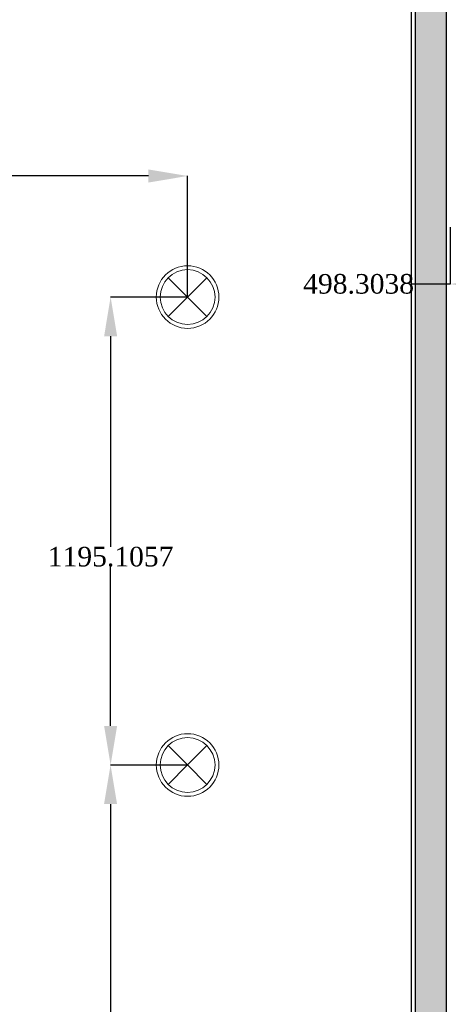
# Model space of a CAD drawing. Header units: inches. Extents: x -78787 to 29484, y -9517 to 23232.
# Tile 100 of 256: x -14333 to -13238, y 6535 to 9050. Entities that reach past the tile are written whole.
import ezdxf

# ---------------------------------------------------------------- set-up
doc = ezdxf.new("R2010")
doc.units = ezdxf.units.IN
doc.header["$MEASUREMENT"] = 0
doc.layers.add('- განათება', color=7, linetype='Continuous')
doc.layers.add('New_Structural - Bearing', color=7, linetype='Continuous')
for name, color, linetype, lineweight, true_color in [('New_Interior - Lamp_Pen_No__77', 7, 'Continuous', 20, 0xffeb28), ('New_Structural - Bearing_Pen_No__5', 7, 'Continuous', 25, 0x40a5ff), ('New_Structural - Bearing_Pen_No__57', 7, 'Continuous', 25, 0xdcd214)]:
    doc.layers.add(name, color=color, linetype=linetype, lineweight=lineweight, true_color=true_color)
doc.styles.get("Standard").update_dxf_attribs({"font": 'arial.ttf'})
doc.dimstyles.get("Standard").update_dxf_attribs({"dimtxt": 0.18, "dimasz": 0.18, "dimexe": 0.18, "dimexo": 0.0625, "dimgap": 0.09, "dimtad": 0, "dimtih": 1, "dimtoh": 1, "dimdec": 4, "dimzin": 0, "dimdsep": 46, "dimtxsty": 'Standard', "dimcen": 0.09, "dimadec": 0, "dimazin": 0, "dimtfac": 1, "dimtdec": 4, "dimtofl": 0, "dimtmove": 0, "dimatfit": 3, "dimfxl": 1, "dimtolj": 1, "dimtzin": 0, "dimarcsym": 0})

# ---------------------------------------------------------------- blocks, each defined once
blk = doc.blocks.new('Wall_40', base_point=(-38673, 26103.2))
at = {"layer": 'New_Structural - Bearing_Pen_No__57', "linetype": 'Continuous', "lineweight": 25, "true_color": 0xdcd214}
blk.add_hatch(color=52, dxfattribs=at).paths.add_polyline_path([(-38663, 30175.2), (-38663, 26103.2), (-38583, 26103.2), (-38583, 30175.2)])
at = {"layer": 'New_Structural - Bearing_Pen_No__5', "color": 161, "linetype": 'Continuous', "lineweight": 25, "true_color": 0x40a5ff}
for p, q in [((-38663, 30175.2), (-38663, 26103.2)), ((-38583, 26103.2), (-38583, 30175.2))]:
    blk.add_line(p, q, dxfattribs=at)
at = {"layer": 'New_Structural - Bearing_Pen_No__5', "color": 161, "linetype": 'Continuous', "lineweight": 25, "true_color": 0x40a5ff, "flags": 128}
blk.add_lwpolyline([(-38673, 30175.2), (-38673, 26103.2)], dxfattribs=at)
blk = doc.blocks.new('Recessed Spot')
at = {"layer": 'New_Interior - Lamp_Pen_No__77', "color": 2, "linetype": 'Continuous', "lineweight": 20, "true_color": 0xffeb28}
for q in [(-49.5, 49.5), (49.5, 49.5), (-49.5, -49.5), (49.5, -49.5)]:
    blk.add_line((0, 0), q, dxfattribs=at)
at = {"layer": 'New_Interior - Lamp_Pen_No__77', "color": 2, "linetype": 'Continuous', "lineweight": 20, "true_color": 0xffeb28, "flags": 128}
blk.add_lwpolyline([(80, 0, 1), (-80, 0, 1)], format="xyb", close=True, dxfattribs=at)
at = {"layer": 'New_Interior - Lamp_Pen_No__77', "color": 2, "linetype": 'Continuous', "lineweight": 20, "true_color": 0xffeb28}
blk.add_circle((0, 0), 70, dxfattribs=at)
blk = doc.blocks.new('*D545')
at = {"layer": '- განათება', "color": 0, "lineweight": -2, "transparency": 16777216}
for p, q in [((-13904.3, 8341.2), (-14101, 8341.2)), ((-14100.9, 8241.2), (-14100.9, 7703.5)), ((-14100.9, 7246.1), (-14100.9, 7652.2)), ((-13904.3, 7146.1), (-14101, 7146.1))]:
    blk.add_line(p, q, dxfattribs=at)
at = {"layer": '- განათება', "color": 0, "transparency": 16777216}
for points in [[(-14117.5, 8241.2), (-14084.2, 8241.2), (-14100.9, 8341.2)], [(-14117.5, 7246.1), (-14084.2, 7246.1), (-14100.9, 7146.1)]]:
    blk.add_solid(points, dxfattribs=at)
at = {"layer": 'Defpoints', "color": 0, "transparency": 16777216}
for p in [(-14100.9, 8341.2), (-13904.2, 8341.2), (-13904.2, 7146.1)]:
    blk.add_point(p, dxfattribs=at)
at = {"layer": '- განათება', "color": 0, "transparency": 16777216, "insert": (-14100.9, 7677.8), "char_height": 50, "attachment_point": 5}
blk.add_mtext('\\A1;{\\fSylfaen|b0|i0|c0|p18;1195.1057}', dxfattribs=at)
blk = doc.blocks.new('*D546')
at = {"layer": '- განათება', "color": 0, "lineweight": -2, "transparency": 16777216}
for p, q in [((-13904.3, 7146.1), (-14101.2, 7146.1)), ((-14101, 7046.1), (-14101, 6507.5)), ((-14101, 6041.6), (-14101, 6456.3)), ((-13904.3, 5941.6), (-14101.2, 5941.6))]:
    blk.add_line(p, q, dxfattribs=at)
at = {"layer": '- განათება', "color": 0, "transparency": 16777216}
for points in [[(-14117.7, 7046.1), (-14084.3, 7046.1), (-14101, 7146.1)], [(-14117.7, 6041.6), (-14084.3, 6041.6), (-14101, 5941.6)]]:
    blk.add_solid(points, dxfattribs=at)
at = {"layer": 'Defpoints', "color": 0, "transparency": 16777216}
for p in [(-14101, 7146.1), (-13904.2, 7146.1), (-13904.2, 5941.6)]:
    blk.add_point(p, dxfattribs=at)
at = {"layer": '- განათება', "color": 0, "transparency": 16777216, "insert": (-14101, 6481.9), "char_height": 50, "attachment_point": 5}
blk.add_mtext('\\A1;{\\fSylfaen|b0|i0|c0|p18;1204.5255}', dxfattribs=at)
blk = doc.blocks.new('*D547')
at = {"layer": '- განათება', "color": 0, "lineweight": -2, "transparency": 16777216}
for p, q in [((-15127.1, 8341.3), (-15127.1, 8650.7)), ((-13904.2, 8341.3), (-13904.2, 8650.7)), ((-15027.1, 8650.5), (-14715.3, 8650.5)), ((-14004.2, 8650.5), (-14421.5, 8650.5))]:
    blk.add_line(p, q, dxfattribs=at)
at = {"layer": '- განათება', "color": 0, "transparency": 16777216}
for points in [[(-15027.1, 8667.2), (-15027.1, 8633.8), (-15127.1, 8650.5)], [(-14004.2, 8667.2), (-14004.2, 8633.8), (-13904.2, 8650.5)]]:
    blk.add_solid(points, dxfattribs=at)
at = {"layer": 'Defpoints', "color": 0, "transparency": 16777216}
for p in [(-13904.2, 8650.5), (-15127.1, 8341.2), (-13904.2, 8341.2)]:
    blk.add_point(p, dxfattribs=at)
at = {"layer": '- განათება', "color": 0, "transparency": 16777216, "insert": (-14568.4, 8650.5), "char_height": 50, "attachment_point": 5}
blk.add_mtext('\\A1;{\\fSylfaen|b0|i0|c0|p18;1222.9231}', dxfattribs=at)
blk = doc.blocks.new('*D569')
at = {"layer": '- განათება', "color": 0, "lineweight": -2, "transparency": 16777216}
for p, q in [((-13233.3, 8519.4), (-13233.3, 8374.3)), ((-12735, 8492.7), (-12735, 8374.3)), ((-13233.3, 8374.5), (-13333.3, 8374.5)), ((-12835, 8374.5), (-13133.3, 8374.5))]:
    blk.add_line(p, q, dxfattribs=at)
at = {"layer": '- განათება', "color": 0, "transparency": 16777216}
for points in [[(-13133.3, 8391.2), (-13133.3, 8357.8), (-13233.3, 8374.5)], [(-12835, 8391.2), (-12835, 8357.8), (-12735, 8374.5)]]:
    blk.add_solid(points, dxfattribs=at)
at = {"layer": 'Defpoints', "color": 0, "transparency": 16777216}
for p in [(-13233.3, 8519.5), (-12735, 8492.7), (-12735, 8374.5)]:
    blk.add_point(p, dxfattribs=at)
at = {"layer": '- განათება', "color": 0, "transparency": 16777216, "insert": (-13467.4, 8374.5), "char_height": 50, "attachment_point": 5}
blk.add_mtext('\\A1;{\\fSylfaen|b0|i0|c0|p18;498.3038}', dxfattribs=at)

msp = doc.modelspace()

# ---------------------------------------------------------------- block references
at = {"layer": '- განათება', "color": 2, "linetype": 'Continuous', "lineweight": 20, "true_color": 0xffeb28, "zscale": 1000}
for p in [(-13904.22481, 8341.23465), (-13904.22481, 7146.12894)]:
    msp.add_blockref('Recessed Spot', p, dxfattribs=at)
at = {"layer": 'New_Structural - Bearing', "color": 7, "lineweight": 35}
msp.add_blockref('Wall_40', (-13333.26809, 5083.56462), dxfattribs=at)

# ---------------------------------------------------------------- dimensions: what is measured, and where the dimension line sits
at = {"layer": '- განათება', "color": 1}
for base, p1, p2, picture, middle in [((-13904.22481, 8650.5), (-15127.1479, 8341.23465), (-13904.22481, 8341.23465), '*D547', (-14568.44435, 8650.5)), ((-12734.96426, 8374.5), (-13233.26809, 8519.5), (-12734.96426, 8492.71986), '*D569', (-13467.43452, 8374.5))]:
    dim = msp.add_linear_dim(base=base, p1=p1, p2=p2, text='{\\fSylfaen|b0|i0|c0|p18;<>}', dimstyle='Standard', override={"dimtxt": 50, "dimasz": 100}, dxfattribs=at)
    dim.commit()
    dim.dimension.update_dxf_attribs({"geometry": picture, "text_midpoint": middle, "dimtype": 160})
for base, p1, p2, picture, middle in [((-14100.86486, 8341.23465), (-13904.22481, 7146.12894), (-13904.22481, 8341.23465), '*D545', (-14100.86486, 7677.82593)), ((-14101, 7146.12894), (-13904.22481, 5941.60348), (-13904.22481, 7146.12894), '*D546', (-14101, 6481.9094))]:
    dim = msp.add_linear_dim(base=base, p1=p1, p2=p2, angle=90, text='{\\fSylfaen|b0|i0|c0|p18;<>}', dimstyle='Standard', override={"dimtxt": 50, "dimasz": 100}, dxfattribs=at)
    dim.commit()
    dim.dimension.update_dxf_attribs({"geometry": picture, "text_midpoint": middle, "dimtype": 160})

doc.saveas('drawing.dxf')
